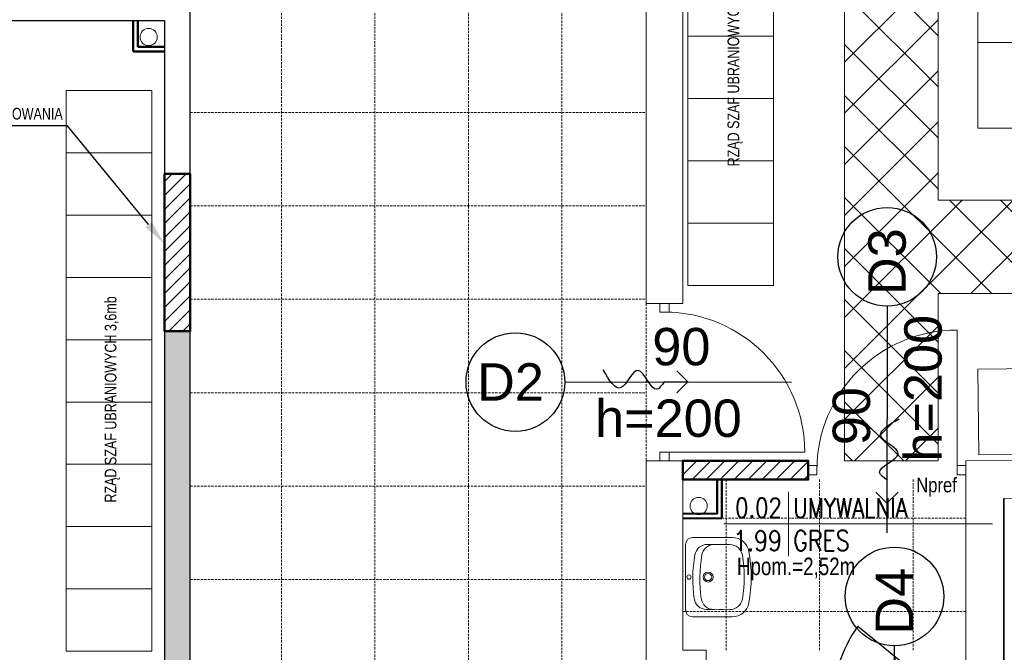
# Model space of a CAD drawing. Header units: millimetres. Extents: x -523 to 1404227, y -783705 to 1038705.
# Tile 49 of 256: x 368416 to 374732, y 18710 to 22773. Entities that reach past the tile are written whole.
import ezdxf
from ezdxf import colors
from ezdxf.entities.mleader import LeaderData, LeaderLine
from ezdxf.enums import TextEntityAlignment as Align
from ezdxf.math import Vec2, Vec3

# ---------------------------------------------------------------- set-up
doc = ezdxf.new("R2010")
doc.units = ezdxf.units.MM
doc.linetypes.add('DASHEDX2', pattern=[1.5, 1, -0.5])
for name, color, linetype, lineweight in [('3. Opis stolarki drzwiowej i okiennej', 5, 'Continuous', 30), ('BA_drz', 7, 'Continuous', 18), ('BA_KS_ist.', 34, 'Continuous', 13), ('BA_met', 7, 'Continuous', 18), ('BA_txs', 2, 'Continuous', 18), ('Cienka', 7, 'Continuous', 18), ('mm_Wentylacja', 5, 'Continuous', 50), ('PG_PRZERYWANE_ŚREDNIE', 1, 'DASHEDX2', 18), ('PG_WIDOKOWE_CIENKIE', 7, 'Continuous', 18), ('PG_WYPOSAŻENIE', 1, 'Continuous', 18), ('PG_ŚCIANY_DZIAŁOWE', 3, 'Continuous', 18), ('PG_ŚCIANY_SŁUPY', 4, 'Continuous', 35), ('Przekrojowa', 60, 'Continuous', 18), ('WYPOSAŻENIE GARAŻU', 253, 'Continuous', 5)]:
    doc.layers.add(name, color=color, linetype=linetype, lineweight=lineweight)
doc.styles.add('BIKTC', font='bikromsw.shx', dxfattribs={"width": 0.8})
doc.styles.add('BIKTS', font='bikromsw.shx', dxfattribs={"width": 0.85})
doc.styles.add('ROMANS', font='romans', dxfattribs={"width": 0.7})
doc.styles.get("Standard").update_dxf_attribs({"font": 'arial.ttf'})
pattern_1 = [(45, (-152649.147, 347385.806), (-44.9012806, 44.9012806), [])]

# ---------------------------------------------------------------- blocks, each defined once
blk = doc.blocks.new('A$Cf7835451')
at = {"layer": 'PG_WIDOKOWE_CIENKIE', "lineweight": 18}
for p, q in [((29.97, 50.9), (4.55, 50.9)), ((0, 4.55), (0, 46.36)), ((13.56, 46.28), (18.9, 46.36)), ((17.27, 46.25), (17.27, 46.33)), ((18.09, 46.3), (28.43, 46.46)), ((19.09, 46.31), (19.09, 46.36)), ((24.43, 46.36), (21.8, 46.36)), ((21.8, 46.36), (21.8, 46.36)), ((21.82, 46.36), (21.82, 46.36)), ((22.54, 46.36), (22.54, 46.41)), ((23.62, 46.36), (23.62, 46.38)), ((29.97, 0), (4.55, 0)), ((14.2, 4.47), (19.54, 4.55)), ((17.27, 4.51), (17.27, 4.6)), ((28.43, 4.55), (19.09, 4.55))]:
    blk.add_line(p, q, dxfattribs=at)
for centre, radius in [((2.27, 25.45), 1.36), ((14.54, 25.45), 3.18), ((14.54, 25.45), 2.27)]:
    blk.add_circle(centre, radius, dxfattribs=at)
for centre, radius, start, end in [((4.55, 46.36), 4.55, 90, 180), ((29.97, 40), 10.91, 10.24035, 90), ((13.68, 38.1), 8.18, 90.87473, 171.72059), ((18.21, 38.12), 8.18, 90.87473, 171.72059), ((28.43, 38.18), 8.18, 9.15413, 90), ((92.84, 26.58), 88.17, 171.72059, 190.02886), ((97.37, 26.6), 88.17, 171.72059, 190.02886), ((-50.54, 25.45), 88.17, 350.84587, 9.15413), ((-50.54, 25.45), 92.72, 349.75965, 10.24035), ((14.07, 12.65), 8.18, 190.02886, 270.87473), ((18.6, 12.67), 8.18, 190.02886, 264.7924), ((28.43, 12.73), 8.18, 270, 350.84587), ((29.97, 10.91), 10.91, 270, 349.75965), ((4.55, 4.55), 4.55, 180, 270)]:
    blk.add_arc(centre, radius, start, end, dxfattribs=at)
blk = doc.blocks.new('jamb')
blk.add_lwpolyline([(-0.5, -0.5), (-0.5, 0.5), (0.5, 0.5), (0.5, -0.5)], close=True)
blk = doc.blocks.new('dr1h901')
at = {"color": 0}
blk.add_line((-0.5, 0), (-0.5, 1), dxfattribs=at)
blk.add_line((0, 0.3622), (0, -0.2655))
blk.add_arc((-0.5, 0), 1, 0, 90, dxfattribs=at)
blk = doc.blocks.new('A$C6b6b2cc1')
at = {"color": 5, "lineweight": 20}
for p, q in [((17.9, 91), (29.9, 91)), ((17.9, 0), (29.9, 0))]:
    blk.add_line(p, q, dxfattribs=at)
for p, q in [((20.9, 85.5), (20.9, 91)), ((20.9, 91), (26.9, 91)), ((26.9, 91), (26.9, 85.5)), ((26.9, 85.5), (20.9, 85.5))]:
    blk.add_line(p, q)
at = {"color": 0, "extrusion": (0, 0, -1)}
blk.add_line((23.9, 5.5), (75.47, 69.26), dxfattribs=at)
at = {"extrusion": (0, 0, -1)}
blk.add_line((56.49, 45.5), (0, 45.5), dxfattribs=at)
at = {"color": 0, "extrusion": (0, 0, -1)}
blk.add_arc((-23.9, -4.5), 90, 90, 124.95948, dxfattribs=at)
at = {"layer": 'WYPOSAŻENIE GARAŻU', "color": 240, "xscale": 5.5, "yscale": 5.999999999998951, "zscale": 5.5, "rotation": 90}
blk.add_blockref('jamb', (23.9, 2.75), dxfattribs=at)
blk = doc.blocks.new('bikmet')
blk.add_line((0, 1.65), (0, -1.65))
at = {"style": 'ROMANS', "width": 0.8}
blk.add_attdef('NRPOM', text='', height=1, dxfattribs=at).set_placement((-0.333, 0.333), align=Align.RIGHT)
blk.add_attdef('NWAPOM', (0.25, 0.333), '', height=1, dxfattribs=at)
blk.add_attdef('RAREA', text='', height=1.042, dxfattribs=at).set_placement((-0.333, -0.333), align=Align.TOP_RIGHT)
blk.add_attdef('PODLOGA', text='', height=1.042, dxfattribs=at).set_placement((0.25, -0.333), align=Align.TOP_LEFT)
blk = doc.blocks.new('podciecie')
at = {"layer": 'mm_Wentylacja', "color": 142, "lineweight": 30}
for p, q in [((23288, -37575.5), (23288, -37590.5)), ((23288, -37590.5), (23280.93, -37583.43)), ((23288, -37590.5), (23295.07, -37583.43))]:
    blk.add_line(p, q, dxfattribs=at)
blk.add_spline([(23288, -37575.5), (23283.25, -37570.75), (23295.25, -37558.75), (23284.25, -37547.75), (23295.75, -37536.25)], degree=3, dxfattribs=at)
blk = doc.blocks.new('A$C6810ecfa')
at = {"layer": 'BA_KS_ist.', "color": 18, "linetype": 'Continuous', "lineweight": 20, "ltscale": 25}
for centre in [(-932.13, 2192.87), (-579.31, 1891.75)]:
    blk.add_circle(centre, 5.5, dxfattribs=at)

msp = doc.modelspace()

# ---------------------------------------------------------------- hatches: boundary and pattern name
at = {"layer": 'PG_WIDOKOWE_CIENKIE', "lineweight": 18}
h = msp.add_hatch(dxfattribs=at)
h.set_pattern_fill('LINE', scale=20, angle=45)
h.set_pattern_definition(pattern_1)
h.paths.add_polyline_path([(369344.33, 21782.52), (369509.33, 21782.52), (369509.33, 20772.52), (369344.33, 20772.52)])
h = msp.add_hatch(dxfattribs=at)
h.set_pattern_fill('LINE', scale=20, angle=45)
h.set_pattern_definition(pattern_1)
h.paths.add_polyline_path([(373474.33, 19939.97), (372669.33, 19939.97), (372669.33, 19819.97), (373474.33, 19819.97)])
at = {"layer": 'PG_WYPOSAŻENIE'}
h = msp.add_hatch(dxfattribs=at)
h.set_pattern_fill('ANSI37', color=251, scale=73)
h.set_pattern_definition([(45, (-152649.15, 347385.8), (-163.88967, 163.88967), []), (135, (-152649.15, 347385.8), (-163.88967, -163.88967), [])])
h.paths.add_polyline_path([(374307.22, 21614.05), (377885.93, 21614.05), (377885.93, 23598.07), (374307.22, 23598.07)], flags=16)
h.paths.add_polyline_path([(373707.22, 19939.97), (373707.22, 24198.07), (378349.33, 24198.07), (378349.33, 24024.97), (378485.93, 24024.97), (378485.93, 21014.05), (374307.22, 21014.05), (374307.22, 19939.97)])
at = {"layer": 'PG_ŚCIANY_DZIAŁOWE'}
h = msp.add_hatch(color=252, dxfattribs=at)
h.dxf.hatch_style = 1
h.paths.add_polyline_path([(369509.33, 20772.52), (369344.33, 20772.52), (369344.33, 19692.52), (369344.33, 18537.52), (369509.33, 18537.52), (369509.33, 19742.52)])

# ---------------------------------------------------------------- linework, layer by layer
at = {"lineweight": 20}
for p, q in [((372434.33, 26282.52), (372434.33, 20949.97)), ((372434.33, 19939.97), (372434.33, 10402.52)), ((374879.33, 19944.76), (374484.33, 19939.97)), ((376079.33, 19714.29), (374729.33, 19697.92))]:
    msp.add_line(p, q, dxfattribs=at)
for p, q in [((369509.33, 21782.52), (369509.33, 22942.52)), ((360914.33, 22767.52), (369344.33, 22767.52)), ((369344.33, 22767.52), (369344.33, 21782.52)), ((369344.33, 21782.52), (369509.33, 21782.52)), ((369344.33, 20772.52), (369344.33, 18537.52)), ((369344.33, 20772.52), (369509.33, 20772.52)), ((369509.33, 18537.52), (369509.33, 20772.52))]:
    msp.add_line(p, q)
at = {"layer": '3. Opis stolarki drzwiowej i okiennej'}
for p, q in [((373980.36, 20933.55), (373978.31, 19478.35)), ((373367.03, 20443.48), (371911.83, 20445.54)), ((374025.25, 17297.73), (374027.31, 18752.93))]:
    msp.add_line(p, q, dxfattribs=at)
for centre in [(373980.36, 21250.08), (371595.3, 20445.54), (374027.31, 19069.46)]:
    msp.add_circle(centre, 316.53, dxfattribs=at)
at = {"layer": 'BA_met', "color": 18}
msp.add_line((372932.3, 19534.67), (374656.52, 19534.67), dxfattribs=at)
at = {"layer": 'Cienka'}
for p, q in [((372669.33, 20949.97), (372434.33, 20949.97)), ((372669.33, 19939.97), (372434.33, 19939.97)), ((374484.33, 19939.97), (374484.33, 19819.97)), ((372669.33, 19819.97), (372669.33, 18724.97)), ((374484.33, 18724.97), (374484.33, 18604.97))]:
    msp.add_line(p, q, dxfattribs=at)
at = {"layer": 'PG_PRZERYWANE_ŚREDNIE', "color": 251, "lineweight": 15, "ltscale": 15}
for p, q in [((371294.33, 29022.52), (371294.33, 2722.52)), ((371894.33, 29022.52), (371894.33, 2722.52)), ((370094.33, 24412.52), (370094.33, 16622.52)), ((370694.33, 24412.52), (370694.33, 16622.52)), ((369509.33, 22177.52), (372434.33, 22177.52)), ((369509.33, 21782.52), (369509.33, 20772.52)), ((369509.33, 21577.52), (372434.33, 21577.52)), ((369509.33, 20977.52), (372434.33, 20977.52)), ((372434.33, 20949.97), (372434.33, 19939.97)), ((369509.33, 20377.52), (372434.33, 20377.52)), ((369509.33, 19777.52), (372434.33, 19777.52)), ((372947.31, 19819.97), (372947.31, 18724.97)), ((373547.31, 19819.97), (373547.31, 18724.97)), ((374147.31, 19819.97), (374147.31, 18724.97)), ((372669.33, 19572.47), (374484.33, 19572.47)), ((369509.33, 19177.52), (372434.33, 19177.52)), ((372669.33, 18972.47), (374484.33, 18972.47))]:
    msp.add_line(p, q, dxfattribs=at)
at = {"layer": 'PG_WIDOKOWE_CIENKIE', "color": 18, "lineweight": 50}
for p, q in [((369144.33, 22767.52), (369144.33, 22567.52)), ((369174.33, 22767.52), (369174.33, 22597.52)), ((369144.33, 22567.52), (369344.33, 22567.52)), ((369174.33, 22597.52), (369344.33, 22597.52)), ((372889.33, 19819.97), (372889.33, 19600.27)), ((372919.33, 19819.97), (372919.33, 19569.97)), ((372889.33, 19600.27), (372669.63, 19602.47)), ((372919.33, 19569.97), (372669.33, 19572.47))]:
    msp.add_line(p, q, dxfattribs=at)
for points in [[(369344.33, 21782.52), (369509.33, 21782.52), (369509.33, 20772.52), (369344.33, 20772.52)], [(372669.33, 19939.97), (373474.33, 19939.97), (373474.33, 19819.97), (372669.33, 19819.97)]]:
    msp.add_lwpolyline(points, close=True, dxfattribs=at)
msp.add_lwpolyline([(373474.33, 19819.97), (373474.33, 19819.97), (372669.33, 19819.97), (372669.33, 19819.97), (373474.33, 19819.97), (373474.33, 19939.97), (372669.33, 19939.97), (372669.33, 19939.97), (373474.33, 19939.97), (373474.33, 19939.97)], dxfattribs=at)
at = {"layer": 'PG_WYPOSAŻENIE', "color": 251}
for p, q in [((374562.52, 23176.17), (374562.52, 22626.17)), ((372701.91, 22666.15), (373251.91, 22666.15)), ((374562.52, 22626.17), (374562.52, 22076.17)), ((368714.08, 22317.52), (369264.08, 22317.52)), ((372701.91, 22266.15), (373251.91, 22266.15)), ((368714.08, 21917.52), (369264.08, 21917.52)), ((372701.91, 21866.15), (373251.91, 21866.15)), ((368714.08, 21517.52), (369264.08, 21517.52)), ((372701.91, 21466.15), (373251.91, 21466.15)), ((368714.08, 21117.52), (369264.08, 21117.52)), ((372701.91, 21066.15), (373251.91, 21066.15)), ((368714.08, 20717.52), (369264.08, 20717.52)), ((368714.08, 20317.52), (369264.08, 20317.52)), ((368714.08, 19917.52), (369264.08, 19917.52)), ((368714.08, 19517.52), (369264.08, 19517.52)), ((368714.08, 19117.52), (369264.08, 19117.52)), ((368714.08, 18717.52), (369264.08, 18717.52))]:
    msp.add_line(p, q, dxfattribs=at)
for points in [[(373251.91, 24266.15), (373251.91, 21066.15), (372701.91, 21066.15), (372701.91, 24266.15)], [(377762.52, 22626.17), (374562.52, 22626.17), (374562.52, 23176.17), (377762.52, 23176.17)], [(377762.52, 22076.17), (374562.52, 22076.17), (374562.52, 22626.17), (377762.52, 22626.17)], [(369264.08, 22317.52), (369264.08, 18717.52), (368714.08, 18717.52), (368714.08, 22317.52)], [(377369.28, 20011.67), (374569.48, 19977.73), (374562.82, 20527.69), (377362.61, 20561.63)]]:
    msp.add_lwpolyline(points, close=True, dxfattribs=at)
for points in [[(373707.22, 19939.97), (373707.22, 24198.07), (378349.33, 24198.07), (378349.33, 24024.97), (378485.93, 24024.97), (378485.93, 21014.05), (374307.22, 21014.05), (374307.22, 19939.97), (373707.22, 19939.97)], [(374307.22, 21614.05), (377885.93, 21614.05), (377885.93, 23598.07), (374307.22, 23598.07), (374307.22, 21614.05)]]:
    msp.add_lwpolyline(points, dxfattribs=at)
at = {"layer": 'PG_ŚCIANY_DZIAŁOWE', "color": 18}
for p, q in [((372669.33, 24279.97), (372669.33, 20949.97)), ((372669.33, 19939.97), (372669.33, 18724.97)), ((374484.33, 16474.97), (374484.33, 19939.97)), ((372669.33, 18724.97), (372819.33, 18724.97)), ((372819.33, 18299.97), (372819.33, 18724.97))]:
    msp.add_line(p, q, dxfattribs=at)
at = {"layer": 'PG_ŚCIANY_SŁUPY', "color": 18}
msp.add_line((374729.33, 16259.97), (374729.33, 19697.92), dxfattribs=at)

# ---------------------------------------------------------------- block references
at = {"color": 5, "lineweight": 20, "xscale": 10, "yscale": 10, "zscale": 10, "rotation": 90.00000000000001}
msp.add_blockref('A$C6b6b2cc1', (374484.33, 18121.01), dxfattribs=at)
at = {"layer": 'BA_drz', "color": 18}
for name, p, xscale, yscale, zscale, rotation in [('jamb', (372551.83, 20922.47), -55, 59.99999999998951, 55, 90), ('dr1h901', (372551.83, 20444.97), -900, 900, -900, 270), ('jamb', (372551.83, 19967.47), -55, 59.99999999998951, 55, 90), ('jamb', (373501.83, 19879.97), -55, 59.99999999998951, 55, 180), ('jamb', (374456.83, 19879.97), -55, 59.99999999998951, 55, 180)]:
    msp.add_blockref(name, p, dxfattribs=dict(at, xscale=xscale, yscale=yscale, zscale=zscale, rotation=rotation))
at = {"layer": 'BA_drz', "color": 18, "xscale": -900, "yscale": 900, "zscale": -900}
msp.add_blockref('dr1h901', (373979.33, 19879.97), dxfattribs=at)
at = {"layer": 'BA_met', "color": 18, "xscale": 125, "yscale": 125, "zscale": 125}
msp.add_blockref('bikmet', (373346.48, 19534.67), dxfattribs=at).add_auto_attribs({'NRPOM': '0.02', 'NWAPOM': 'UMYWALNIA', 'RAREA': '1.99', 'PODLOGA': 'GRES'})
at = {"layer": 'mm_Wentylacja', "color": 2, "lineweight": 30, "xscale": 10, "yscale": 10, "zscale": 10, "rotation": 89.99999999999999}
msp.add_blockref('podciecie', (-3204.1, -212432.47), dxfattribs=at)
at = {"layer": 'mm_Wentylacja', "color": 2, "lineweight": 30, "xscale": 10, "yscale": 10, "zscale": 10}
msp.add_blockref('podciecie', (141099.33, 395572.19), dxfattribs=at)
at = {"layer": 'PG_WIDOKOWE_CIENKIE', "lineweight": 30, "xscale": -10, "yscale": 10, "zscale": 10, "rotation": 180}
msp.add_blockref('A$Cf7835451', (372686.57, 19447.98), dxfattribs=at)
at = {"layer": 'Przekrojowa', "xscale": 10, "yscale": 10, "zscale": 10}
msp.add_blockref('A$C6810ecfa', (378564.33, 732.52), dxfattribs=at)

# ---------------------------------------------------------------- texts
at = {"layer": '3. Opis stolarki drzwiowej i okiennej', "char_height": 240, "width": 1203.5164, "attachment_point": 3, "rotation": 90}
for s, insert in [('{\\f@Arial Unicode MS|b0|i0|c238|p34;D3}', (373859.38, 21433.02)), ('{\\f@Arial Unicode MS|b0|i0|c238|p34;h=200}', (374090.27, 20876.85)), ('{\\f@Arial Unicode MS|b0|i0|c238|p34;90}', (373630.55, 20413.09)), ('{\\f@Arial Unicode MS|b0|i0|c238|p34;D4}', (373906.32, 19252.4))]:
    msp.add_mtext(s, dxfattribs=dict(at, insert=insert))
at = {"layer": '3. Opis stolarki drzwiowej i okiennej', "char_height": 240, "width": 1203.5164, "attachment_point": 3}
for s, insert in [('{\\f@Arial Unicode MS|b0|i0|c238|p34;90}', (372846.57, 20793.29)), ('{\\f@Arial Unicode MS|b0|i0|c238|p34;D2}', (371778.24, 20566.52)), ('{\\f@Arial Unicode MS|b0|i0|c238|p34;h=200}', (373048.08, 20333.57))]:
    msp.add_mtext(s, dxfattribs=dict(at, insert=insert))
at = {"layer": 'BA_txs', "color": 7, "insert": (374166.79, 19831.52), "char_height": 93.75, "width": 7937.5264, "attachment_point": 1, "style": 'BIKTS'}
msp.add_mtext('Npref', dxfattribs=at)
at = {"layer": 'PG_WYPOSAŻENIE', "color": 18, "attachment_point": 1, "style": 'BIKTC'}
for s, width, gutter_width, insert, char_height, rotation in [('RZĄD SZAF UBRANIOWYCH 4,2mb', 6506.7953, 500, (372956.18, 21830.52), 75, 90), ('OTWÓR DRZWIOWY DO ZAMUROWANIA', 6506.7953, 500, (367131.75, 22206.16), 75, 360), ('RZĄD SZAF UBRANIOWYCH 3,6mb', 6506.7953, 500, (368961.36, 19672.21), 75, 90), ('Hpom.=2,52m', 9760.1929, 750, (373016.63, 19318.51), 112.5, 360)]:
    msp.add_mtext_dynamic_manual_height_columns(s, width=width, gutter_width=gutter_width, heights=[0], dxfattribs=dict(at, insert=insert, char_height=char_height, rotation=rotation))

# ---------------------------------------------------------------- leaders
at = {"layer": 'Cienka'}
ml = msp.add_multileader_mtext('Standard', dxfattribs=at)
ml.set_content('', color=256)
ml.set_leader_properties()
ml.build(insert=Vec2(0, 0))
ml.multileader.update_dxf_attribs({"arrow_head_size": 160, "scale": 4})
ctx = ml.context
ctx.base_point, ctx.scale, ctx.char_height, ctx.arrow_head_size, ctx.landing_gap_size, ctx.plane_origin = Vec3(366990.69, 22091.89), 4, 160, 160, 80, Vec3(370101.01, 21015.11)
ctx.text_align_type = 2
notes = []
notes.append((ctx, [(0, (1, 1, 0), (368723.03, 22091.89), (-1, 0), 1572.34, [(1, [(369344.33, 21333.29)], 0, [])])]))
ctx.mtext.insert, ctx.mtext.alignment, ctx.mtext.flow_direction = Vec3(367070.69, 22171.89), 3, 5
for ctx, leaders in notes:
    for number, flags, end, landing, length, lines in leaders:
        leader = LeaderData()
        leader.index, (leader.has_last_leader_line, leader.has_dogleg_vector, leader.attachment_direction) = number, flags
        leader.last_leader_point, leader.dogleg_vector, leader.dogleg_length = Vec3(end), Vec3(landing), length
        for number, points, colour, breaks in lines:
            line = LeaderLine()
            line.index, line.vertices, line.color, line.breaks = number, Vec3.list(points), colors.encode_raw_color(colour), breaks
            leader.lines.append(line)
        ctx.leaders.append(leader)

doc.saveas('drawing.dxf')
